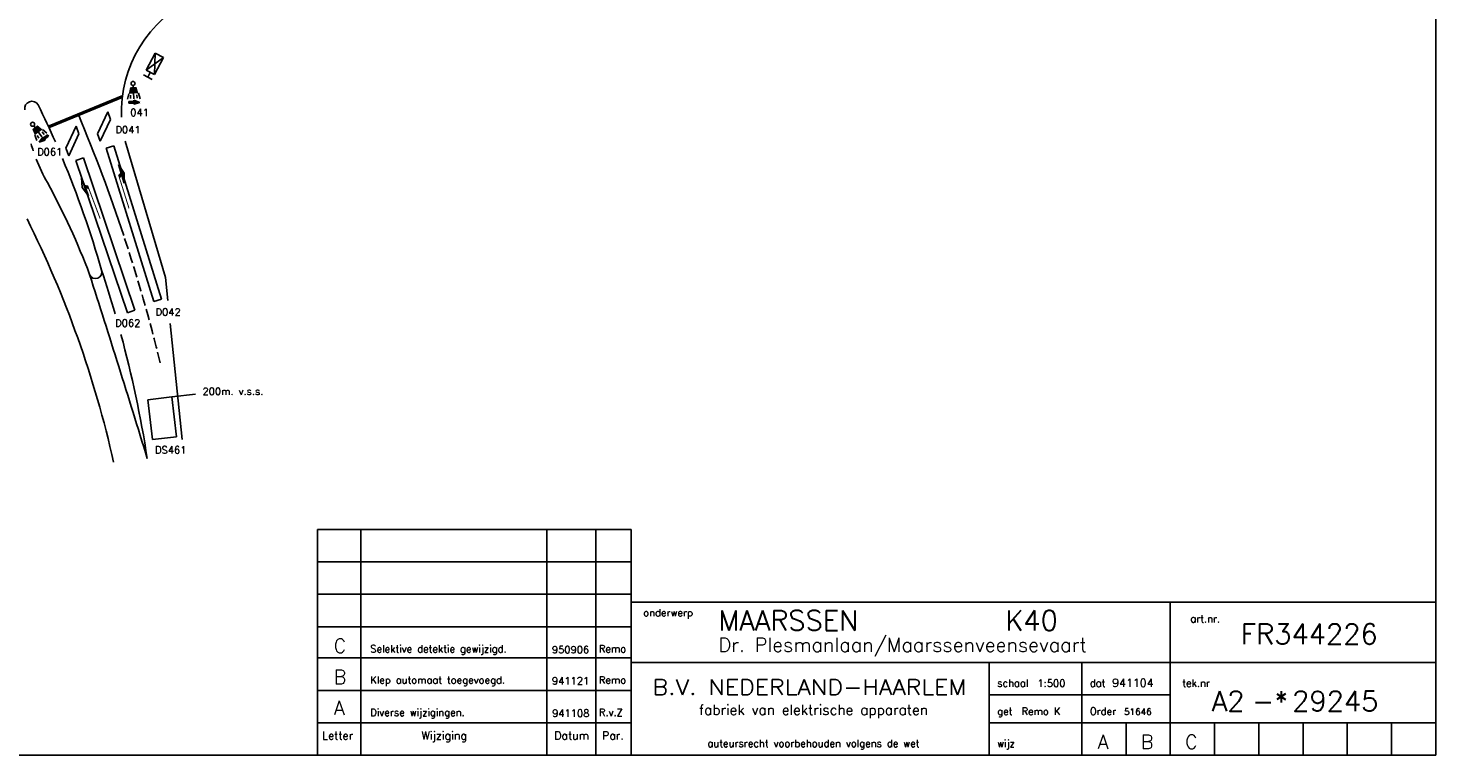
# Model space of a CAD drawing. Extents: x 5 to 579, y 20 to 420.
# Tile 2 of 3: x 230 to 579, y 20 to 201. Entities that reach past the tile are written whole.
import ezdxf
from ezdxf.enums import TextEntityAlignment as Align

# ---------------------------------------------------------------- set-up
doc = ezdxf.new("R2010")
doc.units = 0
doc.header["$LTSCALE"] = 23
doc.header["$MEASUREMENT"] = 0
doc.linetypes.add('DASHED', pattern=[0.16, 0.12, -0.04])
doc.layers.get('0').update_dxf_attribs({"color": 1, "linetype": 'CONTINUOUS'})
for name, color, linetype in [('1', 2, 'CONTINUOUS'), ('2', 3, 'CONTINUOUS'), ('3', 2, 'DASHED')]:
    doc.layers.add(name, color=color, linetype=linetype)
doc.styles.add('SIMPLEX', font='SIMPLEX')
doc.styles.get("Standard").update_dxf_attribs({"font": 'SIMPLEX'})

# ---------------------------------------------------------------- blocks, each defined once
blk = doc.blocks.new('S46')
for p, q in [((28.01, -1.8), (15.88, -1.82)), ((15.88, -1.82), (21.98, -3.65)), ((23, -1.95), (20.85, -1.95)), ((21.98, -3.65), (28.01, -1.8))]:
    blk.add_line(p, q)
at = {"const_width": 0.6}
blk.add_lwpolyline([(21.79, 0), (0, 0)], dxfattribs=at)
for points in [[(19.44, 0.29), (21.88, 0.29), (20.69, -1.92), (23.13, -1.92)], [(15.88, -1.82), (28.01, -1.8), (21.98, -3.65)]]:
    blk.add_solid(points)
blk = doc.blocks.new('S47')
for p, q in [((15.88, 1.82), (21.98, 3.65)), ((28.01, 1.8), (15.88, 1.82)), ((23, 1.95), (20.85, 1.95)), ((21.98, 3.65), (28.01, 1.8))]:
    blk.add_line(p, q)
at = {"const_width": 0.6}
blk.add_lwpolyline([(21.79, 0), (0, 0)], dxfattribs=at)
for points in [[(15.88, 1.82), (28.01, 1.8), (21.98, 3.65)], [(19.44, -0.29), (21.88, -0.29), (20.69, 1.92), (23.13, 1.92)]]:
    blk.add_solid(points)
blk = doc.blocks.new('S34')
at = {"layer": '1'}
for p, q in [((1.77, 1.77), (-1.77, -1.77)), ((16.77, 1.77), (1.77, 1.77)), ((13.23, -1.77), (16.77, 1.77)), ((-1.77, -1.77), (13.23, -1.77))]:
    blk.add_line(p, q, dxfattribs=at)
blk = doc.blocks.new('S67')
at = {"layer": '1'}
for p, q in [((0, 1), (0, -1)), ((2, 1), (0, 1)), ((2, -1), (2, 1)), ((0, -1), (2, -1))]:
    blk.add_line(p, q, dxfattribs=at)
blk = doc.blocks.new('S9')
blk.add_circle((0, 0), 1.25)
blk = doc.blocks.new('S20')
for p, q in [((0, 3), (12, -3)), ((0, -3), (12, 3)), ((0, -3), (0, 3)), ((0, 3), (12, 3)), ((12, 3), (12, -3)), ((12, -3), (0, -3))]:
    blk.add_line(p, q)
blk = doc.blocks.new('S6')
for p, q in [((0, 0), (8.38, 0)), ((5, 3), (8.4, 3.85)), ((6, 2), (8, 2)), ((5, -3), (8.4, -3.85)), ((6, -2), (8, -2))]:
    blk.add_line(p, q)
blk.add_solid([(1, 2), (1, -2), (5, 3), (5, -3)])
blk = doc.blocks.new('S27')
for p, q in [((0.08, 0.59), (3.24, 0.59)), ((0.08, 0.15), (0.08, 0.59)), ((0.08, 0.15), (0.08, -0.41)), ((3.24, 1.42), (3.24, 0.59)), ((3.24, 1.42), (3.24, 1.42)), ((6.9, 0), (3.24, 1.42)), ((3.24, 1.42), (3.24, 0.59)), ((3.24, -1.12), (6.9, 0)), ((0.08, -0.41), (3.24, -0.41)), ((3.24, -0.41), (3.24, -1.12)), ((3.24, -0.41), (3.24, -1.12))]:
    blk.add_line(p, q)
for points in [[(0.08, 0.59), (0.08, -0.41), (3.24, 0.59), (3.24, -0.41)], [(3.24, -1.12), (6.9, 0), (3.24, 1.42)]]:
    blk.add_solid(points)
blk = doc.blocks.new('S68')
for p, q in [((-0.01, 56.08), (-77.91, 56.08)), ((-77.91, 56.08), (-77.91, -0.14)), ((0, 37.67), (-0.01, 56.08))]:
    blk.add_line(p, q)
at = {"layer": '1'}
for p, q in [((-67.15, 0), (-67.15, 56.12)), ((-20.92, 0), (-20.92, 56.12)), ((-8.8, 0), (-8.8, 56.12)), ((-0.05, 48.08), (-77.92, 48.08)), ((-0.05, 40), (-77.92, 40)), ((-0.05, 31.92), (-77.92, 31.92)), ((-0.05, 24.17), (-77.92, 24.17)), ((-0.05, 16.09), (-77.92, 16.09)), ((-0.05, 8.02), (-77.92, 8.02))]:
    blk.add_line(p, q, dxfattribs=at)
at = {"layer": '2', "style": 'SIMPLEX'}
for s, p in [('Letter', (-76.8, 3.85)), ('Wijziging', (-52.11, 3.85)), ('Datum', (-19.12, 3.85)), ('Par.', (-7.23, 3.85))]:
    blk.add_text(s, height=2, dxfattribs=at).set_placement(p)
blk = doc.blocks.new('NH-KOP')
for p, q in [((-199.97, 38), (0, 38)), ((-199.97, 0), (-199.97, 38)), ((-66, 8), (-66, 38)), ((-199.97, 23), (0, 23)), ((-111, 0), (-111, 23)), ((-88, 8), (-88, 23)), ((-111, 15), (-66, 15)), ((-111, 8), (0, 8)), ((-88, 8), (-88, -0.2)), ((-77, 8), (-77, 0)), ((-66, 8), (-66, -0.2)), ((-55, 8), (-55, 0)), ((-44, 8), (-44, 0)), ((-33, 8), (-33, 0)), ((-22, 8), (-22, 0)), ((-11, 8), (-11, 0))]:
    blk.add_line(p, q)
blk.add_blockref('S68', (-199.97, 0))
blk.add_text('B.V. NEDERLAND-HAARLEM', height=3.8182).set_placement((-194.67, 15), (-116.67, 15), align=Align.ALIGNED)
at = {"style": 'SIMPLEX'}
blk.add_text('-*', height=5, dxfattribs=at).set_placement((-45.7, 10.93))
for tag, p in [('ONDERWERP', (-178.27, 30.98)), ('ARTIKEL', (-48.51, 27.61))]:
    blk.add_attdef(tag, p, '', height=5)
for tag, p in [('FORMAAT', (-55.7, 10.93)), ('TEKENINGNR', (-35.7, 10.93))]:
    blk.add_attdef(tag, p, '', height=5, dxfattribs=at)
at = {"layer": '1'}
blk.add_text('fabriek van elektrische apparaten', height=2.5, dxfattribs=at).set_placement((-154.67, 10), align=Align.CENTER)
blk.add_attdef('STRAAT', (-178.27, 25.66), '', height=3.5, dxfattribs=at)
at = {"layer": '2'}
for s, p in [('onderwerp', (-196.96, 34.5)), ('art.nr.', (-61, 33)), ('schaal', (-109, 17)), ('dat', (-86, 17)), ('tek.nr', (-63, 17)), ('get', (-109, 10)), ('Order', (-86, 10)), ('wijz', (-109, 2))]:
    blk.add_text(s, height=1.8, dxfattribs=at).set_placement(p)
blk.add_text('auteursrecht voorbehouden volgens de wet', height=1.8, dxfattribs=at).set_placement((-154.67, 2), align=Align.CENTER)
at = {"layer": '2', "style": 'SIMPLEX'}
for tag, p in [('WIJZLETTER6', (-272.3, 49.58)), ('WIJZLETTER5', (-272.34, 41.58)), ('WIJZLETTER4', (-272.34, 33.5)), ('WIJZLETTER3', (-272.34, 25.42)), ('WIJZLETTER2', (-272.34, 17.67)), ('WIJZLETTER1', (-272.51, 9.97)), ('WIJZL1', (-82.71, 1.54)), ('WIJZL2', (-71.75, 1.54)), ('WIJZL3', (-60.75, 1.54)), ('WIJZL4', (-49.75, 1.54)), ('WIJZL5', (-38.75, 1.54)), ('WIJZL6', (-27.75, 1.54))]:
    blk.add_attdef(tag, text='', height=3.5, dxfattribs=at).set_placement(p, align=Align.CENTER)
for tag, p in [('WIJZIGING6', (-264.75, 49.67)), ('DATUM6', (-219.62, 49.46)), ('TEKENAAR6', (-207.95, 49.67)), ('WIJZIGING5', (-264.79, 41.67)), ('DATUM5', (-219.66, 41.46)), ('TEKENAAR5', (-207.99, 41.67)), ('WIJZIGING4', (-264.79, 33.59)), ('DATUM4', (-219.66, 33.38)), ('TEKENAAR4', (-207.99, 33.59)), ('WIJZIGING3', (-264.79, 25.52)), ('DATUM3', (-219.66, 25.31)), ('TEKENAAR3', (-207.99, 25.52)), ('WIJZIGING2', (-264.79, 17.76)), ('DATUM2', (-219.66, 17.55)), ('TEKENAAR2', (-207.99, 17.76)), ('WIJZIGING1', (-264.79, 9.71)), ('DATUM1', (-219.6, 9.5)), ('TEKENAAR1', (-207.97, 9.71))]:
    blk.add_attdef(tag, p, '', height=1.8, dxfattribs=at)
at = {"layer": '2'}
for tag, p, height in [('SCHAAL', (-98.99, 16.96), 1.8), ('DATUM', (-80.43, 16.96), 2), ('TEKENAAR', (-102.96, 9.99), 1.8), ('ORDERNR', (-77.47, 9.97), 1.6)]:
    blk.add_attdef(tag, p, '', height=height, dxfattribs=at)

msp = doc.modelspace()

# ---------------------------------------------------------------- linework, layer by layer
for p, q in [((579.48, 19.95), (579.48, 419.95)), ((253.74, 172.6), (263.78, 138.74)), ((263.78, 138.74), (264.37, 132.99)), ((264.95, 127.29), (267.9, 98.41)), ((5.48, 19.95), (579.48, 19.95))]:
    msp.add_line(p, q)
for centre, radius, start, end in [((284.23, 179.77), 31.4, 115.1412, 182.2326), ((230.61, 180.72), 1.81, 30.6729, 190.1129), ((-0.5, 68.96), 258.52, 23.5892, 25.8413), ((272.67, 184.1), 44, 196.0811, 198.4423), ((272.67, 184.1), 44, 201.3003, 209.6938), ((-0.5, 68.96), 258.52, 16.0648, 22.5955), ((81.44, 78.2), 174.59, 20.5325, 28.7969), ((-7.16, 35.06), 264.43, 12.6046, 26.5518), ((246.41, 140.02), 1.58, 201.6662, 17.5411)]:
    msp.add_arc(centre, radius, start, end)
at = {"layer": '1', "const_width": 0.8}
msp.add_lwpolyline([(253.07, 183.7), (234.75, 176.15)], dxfattribs=at)
at = {"layer": '1'}
for centre, radius, start, end in [((-141.63, 18.59), 416.05, 18.2912, 22.7094), ((-24.49, 49.73), 287.13, 16.1724, 18.4279), ((-3784.88, -1147.34), 4230.28, 17.06019, 17.70903), ((-24.49, 49.73), 287.13, 8.8122, 15.0994)]:
    msp.add_arc(centre, radius, start, end, dxfattribs=at)
at = {"layer": '2'}
for p, q in [((258.33, 189.09), (260.45, 187.97)), ((259.39, 188.53), (260.02, 189.72)), ((271.21, 109.71), (265.34, 109.02))]:
    msp.add_line(p, q, dxfattribs=at)
at = {"layer": '3'}
msp.add_arc((-141.63, 18.59), 416.05, 13.7526, 18.2912, dxfattribs=at)

# ---------------------------------------------------------------- block references
msp.add_blockref('NH-KOP', (579.48, 19.95)).add_auto_attribs({'ONDERWERP': 'MAARSSEN         K40', 'STRAAT': 'Dr. Plesmanlaan/Maarssenveensevaart', 'ARTIKEL': 'FR344226', 'FORMAAT': 'A2', 'TEKENINGNR': '29245', 'ORDERNR': '51646', 'DATUM': '941104', 'SCHAAL': '1:500', 'TEKENAAR': 'Remo K', 'TEKENAAR1': 'R.v.Z', 'DATUM1': '941108', 'WIJZIGING1': 'Diverse wijzigingen.', 'WIJZLETTER1': 'A', 'WIJZL1': 'A', 'TEKENAAR2': 'Remo', 'DATUM2': '941121', 'WIJZIGING2': 'Klep automaat toegevoegd.', 'WIJZLETTER2': 'B', 'WIJZL2': 'B', 'TEKENAAR3': 'Remo', 'DATUM3': '950906', 'WIJZIGING3': 'Selektive detektie gewijzigd.', 'WIJZLETTER3': 'C', 'WIJZL3': 'C'})
at = {"layer": '1'}
for name, p, xscale, yscale, zscale, rotation in [('S46', (254.74, 155.86), 0.4, 0.4, 0.4, 107.3859392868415), ('S47', (247.55, 153.37), 0.4, 0.4, 0.4, 110.7290738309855), ('S67', (263.53, 98.74), 5, 3, 3, 96.7212868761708)]:
    msp.add_blockref(name, p, dxfattribs=dict(at, xscale=xscale, yscale=yscale, zscale=zscale, rotation=rotation))
at = {"layer": '2', "xscale": 0.4, "yscale": 0.4, "zscale": 0.4}
for name, p, rotation in [('S20', (260.02, 189.72), 62.14068223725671), ('S6', (255.77, 186.46), 272.660197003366), ('S27', (254.65, 182.2), 1.207990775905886), ('S34', (249.78, 178.95), 244.9644441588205), ('S6', (231.09, 176.41), 306.2563835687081), ('S34', (241.94, 175.36), 244.9644441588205), ('S27', (234.63, 174.05), 216.6564792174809)]:
    msp.add_blockref(name, p, dxfattribs=dict(at, rotation=rotation))
for p in [(255.73, 186.96), (230.78, 176.81)]:
    msp.add_blockref('S9', p, dxfattribs=at)
at = {"layer": '2', "xscale": 20, "zscale": 20}
for p, rotation in [((249.97, 171.19), 287.3321684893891), ((242.44, 168.13), 288.6977987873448)]:
    msp.add_blockref('S67', p, dxfattribs=dict(at, rotation=rotation))

# ---------------------------------------------------------------- texts
at = {"layer": '2', "style": 'SIMPLEX'}
for s, p in [('041', (255.04, 178.86)), ('D041', (251.36, 174.56)), ('D061', (231.89, 169.05)), ('D042', (261.32, 129.22)), ('D062', (251.29, 126.48)), ('200m. v.s.s.', (272.99, 109.5)), ('DS461', (261.2, 94.93))]:
    msp.add_text(s, height=1.8, dxfattribs=at).set_placement(p)

doc.saveas('drawing.dxf')
